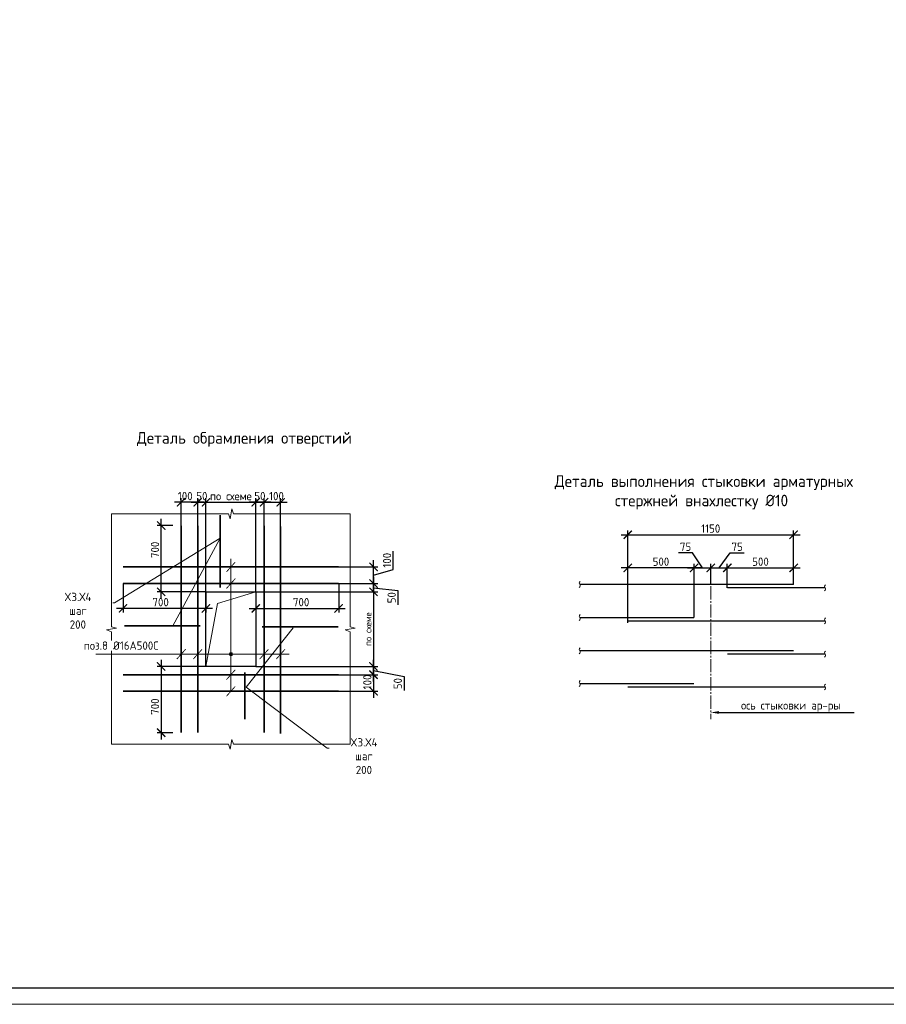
# Model space of a CAD drawing. Header units: millimetres. Extents: x 349531 to 1063351, y -131924 to 96186.
# Tile 80 of 230: x 521486 to 547605, y -77177 to -47477. Entities that reach past the tile are written whole.
import ezdxf
from ezdxf import colors
from ezdxf.entities.mleader import LeaderData, LeaderLine
from ezdxf.math import Vec2, Vec3

# ---------------------------------------------------------------- set-up
doc = ezdxf.new("R2010")
doc.units = ezdxf.units.MM
doc.linetypes.add('______5', pattern=[1100, 800, -100, 100, -100])
for name, color, linetype, lineweight in [('0.20 __', 4, 'Continuous', 20), ('Арматура', 152, 'Continuous', 40), ('Выноски', 20, 'Continuous', 20), ('Оси', 40, '______5', 18), ('подоснова', 151, 'Continuous', 5), ('РАЗМЕРЫ', 1, 'Continuous', 9), ('СТЕНЫ', 3, 'Continuous', 30), ('ТОНКИЕ', 7, 'Continuous', 9), ('Узлы', 7, 'Continuous', 0)]:
    doc.layers.add(name, color=color, linetype=linetype, lineweight=lineweight)
doc.layers.add('ТОЛСТЫЕ_ОСНОВНЫЕ', color=6, linetype='Continuous')
doc.styles.add('GOST-2.304_Type-B', font='GOST_Common.ttf')
doc.styles.add('Украинский', font='isocpeur.ttf', dxfattribs={"oblique": 12})
doc.dimstyles.new('5х', dxfattribs={"dimscale": 100, "dimtxt": 2.5, "dimasz": 2.5, "dimexe": 1.25, "dimexo": 0, "dimtad": 1, "dimdec": 0, "dimlfac": 0.2, "dimtxsty": 'GOST-2.304_Type-B', "dimblk": 'ARCHTICK', "dimcen": 2.5, "dimdle": 2, "dimadec": 0, "dimazin": 2, "dimtfac": 0.75, "dimtdec": 0, "dimtmove": 1, "dimatfit": 3, "dimfxl": 1, "dimtolj": 1, "dimarcsym": 1})

# ---------------------------------------------------------------- blocks, each defined once
blk = doc.blocks.new('*U1397')
at = {"layer": 'ТОЛСТЫЕ_ОСНОВНЫЕ', "color": 6}
blk.add_lwpolyline([(20, 5), (1256, 5), (1256, 589), (20, 589)], close=True, dxfattribs=at)
at = {"layer": 'ТОНКИЕ'}
blk.add_lwpolyline([(0, 0), (1261, 0), (1261, 594), (0, 594)], close=True, dxfattribs=at)
blk = doc.blocks.new('_ArchTick')
at = {"color": 0, "linetype": 'ByBlock', "const_width": 0.15}
blk.add_lwpolyline([(-0.5, -0.5), (0.5, 0.5)], dxfattribs=at)
blk = doc.blocks.new('*D832')
at = {"layer": 'DEFPOINTS', "color": 0, "linetype": 'Continuous', "lineweight": 50, "transparency": 16777216}
for p in [(524600, -64485), (527100, -64735), (524600, -65235)]:
    blk.add_point(p, dxfattribs=at)
at = {"layer": 'РАЗМЕРЫ', "color": 0, "linetype": 'Continuous', "lineweight": -2, "transparency": 16777216}
for p, q in [((524600, -64485), (524600, -65360)), ((527100, -64735), (527100, -65360)), ((527300, -65235), (524400, -65235))]:
    blk.add_line(p, q, dxfattribs=at)
at = {"layer": 'РАЗМЕРЫ', "color": 0, "linetype": 'Continuous', "lineweight": -2, "transparency": 16777216, "xscale": 250, "yscale": 250, "zscale": 250, "rotation": 180}
blk.add_blockref('_ArchTick', (524600, -65235), dxfattribs=at)
at = {"layer": 'РАЗМЕРЫ', "color": 0, "linetype": 'Continuous', "lineweight": -2, "transparency": 16777216, "xscale": 250, "yscale": 250, "zscale": 250}
blk.add_blockref('_ArchTick', (527100, -65235), dxfattribs=at)
at = {"layer": 'РАЗМЕРЫ', "color": 0, "linetype": 'Continuous', "transparency": 16777216, "insert": (525733, -65047), "char_height": 250, "attachment_point": 5, "style": 'GOST-2.304_Type-B'}
blk.add_mtext('\\A1;700', dxfattribs=at)
blk = doc.blocks.new('*D833')
at = {"layer": 'DEFPOINTS', "color": 0, "linetype": 'Continuous', "lineweight": 50, "transparency": 16777216}
for p in [(528600, -64735), (531100, -64485), (531100, -65235)]:
    blk.add_point(p, dxfattribs=at)
at = {"layer": 'РАЗМЕРЫ', "color": 0, "linetype": 'Continuous', "lineweight": -2, "transparency": 16777216}
for p, q in [((528600, -64735), (528600, -65360)), ((531100, -64485), (531100, -65360)), ((528400, -65235), (531300, -65235))]:
    blk.add_line(p, q, dxfattribs=at)
at = {"layer": 'РАЗМЕРЫ', "color": 0, "linetype": 'Continuous', "lineweight": -2, "transparency": 16777216, "xscale": 250, "yscale": 250, "zscale": 250, "rotation": 180}
blk.add_blockref('_ArchTick', (528600, -65235), dxfattribs=at)
at = {"layer": 'РАЗМЕРЫ', "color": 0, "linetype": 'Continuous', "lineweight": -2, "transparency": 16777216, "xscale": 250, "yscale": 250, "zscale": 250}
blk.add_blockref('_ArchTick', (531100, -65235), dxfattribs=at)
at = {"layer": 'РАЗМЕРЫ', "color": 0, "linetype": 'Continuous', "transparency": 16777216, "insert": (529967, -65047), "char_height": 250, "attachment_point": 5, "style": 'GOST-2.304_Type-B'}
blk.add_mtext('\\A1;700', dxfattribs=at)
blk = doc.blocks.new('*D834')
at = {"layer": 'DEFPOINTS', "color": 0, "linetype": 'Continuous', "lineweight": 50, "transparency": 16777216}
for p in [(528600, -62035), (528850, -62735), (528600, -64735)]:
    blk.add_point(p, dxfattribs=at)
at = {"layer": 'РАЗМЕРЫ', "color": 0, "linetype": 'Continuous', "lineweight": -2, "transparency": 16777216}
for p, q in [((529050, -62035), (528400, -62035)), ((528600, -64735), (528600, -61910)), ((528850, -62735), (528850, -61910))]:
    blk.add_line(p, q, dxfattribs=at)
at = {"layer": 'РАЗМЕРЫ', "color": 0, "linetype": 'Continuous', "lineweight": -2, "transparency": 16777216, "xscale": 250, "yscale": 250, "zscale": 250, "rotation": 180}
blk.add_blockref('_ArchTick', (528600, -62035), dxfattribs=at)
at = {"layer": 'РАЗМЕРЫ', "color": 0, "linetype": 'Continuous', "lineweight": -2, "transparency": 16777216, "xscale": 250, "yscale": 250, "zscale": 250}
blk.add_blockref('_ArchTick', (528850, -62035), dxfattribs=at)
at = {"layer": 'РАЗМЕРЫ', "color": 0, "linetype": 'Continuous', "transparency": 16777216, "insert": (528725, -61847), "char_height": 250, "attachment_point": 5, "style": 'GOST-2.304_Type-B'}
blk.add_mtext('\\A1;50', dxfattribs=at)
blk = doc.blocks.new('*D835')
at = {"layer": 'DEFPOINTS', "color": 0, "linetype": 'Continuous', "transparency": 16777216}
for p in [(529350, -62035), (528850, -62735), (529350, -62762)]:
    blk.add_point(p, dxfattribs=at)
at = {"layer": 'РАЗМЕРЫ', "color": 0, "linetype": 'Continuous', "lineweight": -2, "transparency": 16777216}
for p, q in [((528650, -62035), (529550, -62035)), ((528850, -62735), (528850, -61910)), ((529350, -62762), (529350, -61910))]:
    blk.add_line(p, q, dxfattribs=at)
at = {"layer": 'РАЗМЕРЫ', "color": 0, "linetype": 'Continuous', "lineweight": -2, "transparency": 16777216, "xscale": 250, "yscale": 250, "zscale": 250, "rotation": 180}
blk.add_blockref('_ArchTick', (528850, -62035), dxfattribs=at)
at = {"layer": 'РАЗМЕРЫ', "color": 0, "linetype": 'Continuous', "lineweight": -2, "transparency": 16777216, "xscale": 250, "yscale": 250, "zscale": 250}
blk.add_blockref('_ArchTick', (529350, -62035), dxfattribs=at)
at = {"layer": 'РАЗМЕРЫ', "color": 0, "linetype": 'Continuous', "transparency": 16777216, "insert": (529225, -61847), "char_height": 250, "attachment_point": 5, "style": 'GOST-2.304_Type-B'}
blk.add_mtext('\\A1;100', dxfattribs=at)
blk = doc.blocks.new('*D836')
at = {"layer": 'DEFPOINTS', "color": 0, "linetype": 'Continuous', "lineweight": 50, "transparency": 16777216}
for p in [(527100, -62035), (526850, -62735), (527100, -64735)]:
    blk.add_point(p, dxfattribs=at)
at = {"layer": 'РАЗМЕРЫ', "color": 0, "linetype": 'Continuous', "lineweight": -2, "transparency": 16777216}
for p, q in [((526650, -62035), (527300, -62035)), ((526850, -62735), (526850, -61910)), ((527100, -64735), (527100, -61910))]:
    blk.add_line(p, q, dxfattribs=at)
at = {"layer": 'РАЗМЕРЫ', "color": 0, "linetype": 'Continuous', "lineweight": -2, "transparency": 16777216, "xscale": 250, "yscale": 250, "zscale": 250, "rotation": 180}
blk.add_blockref('_ArchTick', (526850, -62035), dxfattribs=at)
at = {"layer": 'РАЗМЕРЫ', "color": 0, "linetype": 'Continuous', "lineweight": -2, "transparency": 16777216, "xscale": 250, "yscale": 250, "zscale": 250}
blk.add_blockref('_ArchTick', (527100, -62035), dxfattribs=at)
at = {"layer": 'РАЗМЕРЫ', "color": 0, "linetype": 'Continuous', "transparency": 16777216, "insert": (526975, -61847), "char_height": 250, "attachment_point": 5, "style": 'GOST-2.304_Type-B'}
blk.add_mtext('\\A1;50', dxfattribs=at)
blk = doc.blocks.new('*D837')
at = {"layer": 'DEFPOINTS', "color": 0, "linetype": 'Continuous', "transparency": 16777216}
for p in [(526350, -62035), (526350, -62760), (526850, -62735)]:
    blk.add_point(p, dxfattribs=at)
at = {"layer": 'РАЗМЕРЫ', "color": 0, "linetype": 'Continuous', "lineweight": -2, "transparency": 16777216}
for p, q in [((527050, -62035), (526150, -62035)), ((526350, -62760), (526350, -61910)), ((526850, -62735), (526850, -61910))]:
    blk.add_line(p, q, dxfattribs=at)
at = {"layer": 'РАЗМЕРЫ', "color": 0, "linetype": 'Continuous', "lineweight": -2, "transparency": 16777216, "xscale": 250, "yscale": 250, "zscale": 250, "rotation": 180}
blk.add_blockref('_ArchTick', (526350, -62035), dxfattribs=at)
at = {"layer": 'РАЗМЕРЫ', "color": 0, "linetype": 'Continuous', "lineweight": -2, "transparency": 16777216, "xscale": 250, "yscale": 250, "zscale": 250}
blk.add_blockref('_ArchTick', (526850, -62035), dxfattribs=at)
at = {"layer": 'РАЗМЕРЫ', "color": 0, "linetype": 'Continuous', "transparency": 16777216, "insert": (526475, -61847), "char_height": 250, "attachment_point": 5, "style": 'GOST-2.304_Type-B'}
blk.add_mtext('\\A1;100', dxfattribs=at)
blk = doc.blocks.new('*D838')
at = {"layer": 'DEFPOINTS', "color": 0, "linetype": 'Continuous', "lineweight": 50, "transparency": 16777216}
for p in [(528600, -64735), (531100, -64485), (532150, -64735)]:
    blk.add_point(p, dxfattribs=at)
at = {"layer": 'РАЗМЕРЫ', "color": 0, "linetype": 'Continuous', "lineweight": -2, "transparency": 16777216}
for p, q in [((532150, -64285), (532150, -64935)), ((528600, -64735), (532275, -64735)), ((531100, -64485), (532275, -64485)), ((532150, -64610), (532883, -64700)), ((532883, -64700), (532883, -65125))]:
    blk.add_line(p, q, dxfattribs=at)
at = {"layer": 'РАЗМЕРЫ', "color": 0, "linetype": 'Continuous', "lineweight": -2, "transparency": 16777216, "xscale": 250, "yscale": 250, "zscale": 250}
for p, rotation in [((532150, -64485), 90), ((532150, -64735), 270)]:
    blk.add_blockref('_ArchTick', p, dxfattribs=dict(at, rotation=rotation))
at = {"layer": 'РАЗМЕРЫ', "color": 0, "linetype": 'Continuous', "transparency": 16777216, "insert": (532696, -64912), "char_height": 250, "attachment_point": 5, "rotation": 90, "style": 'GOST-2.304_Type-B'}
blk.add_mtext('\\A1;50', dxfattribs=at)
blk = doc.blocks.new('*D839')
at = {"layer": 'DEFPOINTS', "color": 0, "linetype": 'Continuous', "lineweight": 50, "transparency": 16777216}
for p in [(531100, -63985), (532150, -63985), (531100, -64485)]:
    blk.add_point(p, dxfattribs=at)
at = {"layer": 'РАЗМЕРЫ', "color": 0, "linetype": 'Continuous', "lineweight": -2, "transparency": 16777216}
for p, q in [((532744, -64057), (532744, -63507)), ((532150, -64685), (532150, -63785)), ((531100, -63985), (532275, -63985)), ((532150, -64235), (532744, -64057)), ((531100, -64485), (532275, -64485))]:
    blk.add_line(p, q, dxfattribs=at)
at = {"layer": 'РАЗМЕРЫ', "color": 0, "linetype": 'Continuous', "lineweight": -2, "transparency": 16777216, "xscale": 250, "yscale": 250, "zscale": 250}
for p, rotation in [((532150, -63985), 90), ((532150, -64485), 270)]:
    blk.add_blockref('_ArchTick', p, dxfattribs=dict(at, rotation=rotation))
at = {"layer": 'РАЗМЕРЫ', "color": 0, "linetype": 'Continuous', "transparency": 16777216, "insert": (532556, -63782), "char_height": 250, "attachment_point": 5, "rotation": 90, "style": 'GOST-2.304_Type-B'}
blk.add_mtext('\\A1;100', dxfattribs=at)
blk = doc.blocks.new('*D840')
at = {"layer": 'DEFPOINTS', "color": 0, "linetype": 'Continuous', "lineweight": 50, "transparency": 16777216}
for p in [(531100, -67235), (531100, -67735), (532150, -67735)]:
    blk.add_point(p, dxfattribs=at)
at = {"layer": 'РАЗМЕРЫ', "color": 0, "linetype": 'Continuous', "lineweight": -2, "transparency": 16777216}
for p, q in [((532150, -67035), (532150, -67935)), ((531100, -67235), (532275, -67235)), ((531100, -67735), (532275, -67735))]:
    blk.add_line(p, q, dxfattribs=at)
at = {"layer": 'РАЗМЕРЫ', "color": 0, "linetype": 'Continuous', "lineweight": -2, "transparency": 16777216, "xscale": 250, "yscale": 250, "zscale": 250}
for p, rotation in [((532150, -67235), 90), ((532150, -67735), 270)]:
    blk.add_blockref('_ArchTick', p, dxfattribs=dict(at, rotation=rotation))
at = {"layer": 'РАЗМЕРЫ', "color": 0, "linetype": 'Continuous', "transparency": 16777216, "insert": (531963, -67454), "char_height": 250, "attachment_point": 5, "rotation": 90, "style": 'GOST-2.304_Type-B'}
blk.add_mtext('\\A1;100', dxfattribs=at)
blk = doc.blocks.new('*D841')
at = {"layer": 'DEFPOINTS', "color": 0, "linetype": 'Continuous', "lineweight": 50, "transparency": 16777216}
for p in [(528600, -62035), (527100, -64735), (528600, -64735)]:
    blk.add_point(p, dxfattribs=at)
at = {"layer": 'РАЗМЕРЫ', "color": 0, "linetype": 'Continuous', "lineweight": -2, "transparency": 16777216}
for p, q in [((526900, -62035), (528800, -62035)), ((527100, -64735), (527100, -61910)), ((528600, -64735), (528600, -61910))]:
    blk.add_line(p, q, dxfattribs=at)
at = {"layer": 'РАЗМЕРЫ', "color": 0, "linetype": 'Continuous', "lineweight": -2, "transparency": 16777216, "xscale": 250, "yscale": 250, "zscale": 250, "rotation": 180}
blk.add_blockref('_ArchTick', (527100, -62035), dxfattribs=at)
at = {"layer": 'РАЗМЕРЫ', "color": 0, "linetype": 'Continuous', "lineweight": -2, "transparency": 16777216, "xscale": 250, "yscale": 250, "zscale": 250}
blk.add_blockref('_ArchTick', (528600, -62035), dxfattribs=at)
at = {"layer": 'РАЗМЕРЫ', "color": 0, "linetype": 'Continuous', "transparency": 16777216, "insert": (527850, -61847), "char_height": 250, "attachment_point": 5, "style": 'GOST-2.304_Type-B'}
blk.add_mtext('\\A1;по схеме', dxfattribs=at)
blk = doc.blocks.new('*D842')
at = {"layer": 'DEFPOINTS', "color": 0, "linetype": 'Continuous', "lineweight": 50, "transparency": 16777216}
for p in [(528600, -66985), (532150, -66985), (531100, -67235)]:
    blk.add_point(p, dxfattribs=at)
at = {"layer": 'РАЗМЕРЫ', "color": 0, "linetype": 'Continuous', "lineweight": -2, "transparency": 16777216}
for p, q in [((532150, -67435), (532150, -66785)), ((528600, -66985), (532275, -66985)), ((532150, -67110), (533069, -67291)), ((531100, -67235), (532275, -67235)), ((533069, -67291), (533069, -67716))]:
    blk.add_line(p, q, dxfattribs=at)
at = {"layer": 'РАЗМЕРЫ', "color": 0, "linetype": 'Continuous', "lineweight": -2, "transparency": 16777216, "xscale": 250, "yscale": 250, "zscale": 250}
for p, rotation in [((532150, -66985), 90), ((532150, -67235), 270)]:
    blk.add_blockref('_ArchTick', p, dxfattribs=dict(at, rotation=rotation))
at = {"layer": 'РАЗМЕРЫ', "color": 0, "linetype": 'Continuous', "transparency": 16777216, "insert": (532882, -67504), "char_height": 250, "attachment_point": 5, "rotation": 90, "style": 'GOST-2.304_Type-B'}
blk.add_mtext('\\A1;50', dxfattribs=at)
blk = doc.blocks.new('*D843')
at = {"layer": 'DEFPOINTS', "color": 0, "linetype": 'Continuous', "lineweight": 50, "transparency": 16777216}
for p in [(528600, -64735), (528600, -66985), (532150, -66985)]:
    blk.add_point(p, dxfattribs=at)
at = {"layer": 'РАЗМЕРЫ', "color": 0, "linetype": 'Continuous', "lineweight": -2, "transparency": 16777216}
for p, q in [((528600, -64735), (532275, -64735)), ((532150, -64535), (532150, -67185)), ((528600, -66985), (532275, -66985))]:
    blk.add_line(p, q, dxfattribs=at)
at = {"layer": 'РАЗМЕРЫ', "color": 0, "linetype": 'Continuous', "lineweight": -2, "transparency": 16777216, "xscale": 250, "yscale": 250, "zscale": 250}
for p, rotation in [((532150, -64735), 90), ((532150, -66985), 270)]:
    blk.add_blockref('_ArchTick', p, dxfattribs=dict(at, rotation=rotation))
at = {"layer": 'РАЗМЕРЫ', "color": 0, "linetype": 'Continuous', "transparency": 16777216, "insert": (531988, -65860), "char_height": 250, "attachment_point": 5, "rotation": 90, "style": 'GOST-2.304_Type-B'}
blk.add_mtext('\\A1;{\\H0.8x;по схеме}', dxfattribs=at)
blk = doc.blocks.new('*D844')
at = {"layer": 'DEFPOINTS', "color": 0, "linetype": 'Continuous', "lineweight": 50, "transparency": 16777216}
for p in [(525750, -62735), (526100, -62735), (527100, -64735)]:
    blk.add_point(p, dxfattribs=at)
at = {"layer": 'РАЗМЕРЫ', "color": 0, "linetype": 'Continuous', "lineweight": -2, "transparency": 16777216}
for p, q in [((525750, -64935), (525750, -62535)), ((526100, -62735), (525625, -62735)), ((527100, -64735), (525625, -64735))]:
    blk.add_line(p, q, dxfattribs=at)
at = {"layer": 'РАЗМЕРЫ', "color": 0, "linetype": 'Continuous', "lineweight": -2, "transparency": 16777216, "xscale": 250, "yscale": 250, "zscale": 250}
for p, rotation in [((525750, -62735), 90), ((525750, -64735), 270)]:
    blk.add_blockref('_ArchTick', p, dxfattribs=dict(at, rotation=rotation))
at = {"layer": 'РАЗМЕРЫ', "color": 0, "linetype": 'Continuous', "transparency": 16777216, "insert": (525563, -63469), "char_height": 250, "attachment_point": 5, "rotation": 90, "style": 'GOST-2.304_Type-B'}
blk.add_mtext('\\A1;700', dxfattribs=at)
blk = doc.blocks.new('*D845')
at = {"layer": 'DEFPOINTS', "color": 0, "linetype": 'Continuous', "lineweight": 50, "transparency": 16777216}
for p in [(527100, -66985), (525750, -68985), (526100, -68985)]:
    blk.add_point(p, dxfattribs=at)
at = {"layer": 'РАЗМЕРЫ', "color": 0, "linetype": 'Continuous', "lineweight": -2, "transparency": 16777216}
for p, q in [((525750, -66785), (525750, -69185)), ((527100, -66985), (525625, -66985)), ((526100, -68985), (525625, -68985))]:
    blk.add_line(p, q, dxfattribs=at)
at = {"layer": 'РАЗМЕРЫ', "color": 0, "linetype": 'Continuous', "lineweight": -2, "transparency": 16777216, "xscale": 250, "yscale": 250, "zscale": 250}
for p, rotation in [((525750, -66985), 90), ((525750, -68985), 270)]:
    blk.add_blockref('_ArchTick', p, dxfattribs=dict(at, rotation=rotation))
at = {"layer": 'РАЗМЕРЫ', "color": 0, "linetype": 'Continuous', "transparency": 16777216, "insert": (525563, -68197), "char_height": 250, "attachment_point": 5, "rotation": 90, "style": 'GOST-2.304_Type-B'}
blk.add_mtext('\\A1;700', dxfattribs=at)
blk = doc.blocks.new('*D1532')
at = {"layer": 'DEFPOINTS', "color": 0, "linetype": 'Continuous', "lineweight": 50, "transparency": 16777216}
for p in [(544813, -63013), (544813, -63957), (539813, -65666)]:
    blk.add_point(p, dxfattribs=at)
at = {"layer": 'РАЗМЕРЫ', "color": 0, "linetype": 'Continuous', "lineweight": -2, "transparency": 16777216}
for p, q in [((539813, -65666), (539813, -62888)), ((544813, -63957), (544813, -62888)), ((539613, -63013), (545013, -63013))]:
    blk.add_line(p, q, dxfattribs=at)
at = {"layer": 'РАЗМЕРЫ', "color": 0, "linetype": 'Continuous', "lineweight": -2, "transparency": 16777216, "xscale": 250, "yscale": 250, "zscale": 250, "rotation": 180}
blk.add_blockref('_ArchTick', (539813, -63013), dxfattribs=at)
at = {"layer": 'РАЗМЕРЫ', "color": 0, "linetype": 'Continuous', "lineweight": -2, "transparency": 16777216, "xscale": 250, "yscale": 250, "zscale": 250}
blk.add_blockref('_ArchTick', (544813, -63013), dxfattribs=at)
at = {"layer": 'РАЗМЕРЫ', "color": 0, "linetype": 'Continuous', "transparency": 16777216, "insert": (542313, -62826), "char_height": 250, "attachment_point": 5, "style": 'GOST-2.304_Type-B'}
blk.add_mtext('\\A1;1150', dxfattribs=at)
blk = doc.blocks.new('*D1533')
at = {"layer": 'DEFPOINTS', "color": 0, "linetype": 'Continuous', "lineweight": 50, "transparency": 16777216}
for p in [(539813, -64013), (539813, -64513), (541813, -65513)]:
    blk.add_point(p, dxfattribs=at)
at = {"layer": 'РАЗМЕРЫ', "color": 0, "linetype": 'Continuous', "lineweight": -2, "transparency": 16777216}
for p, q in [((542013, -64013), (539613, -64013)), ((539813, -64513), (539813, -63888)), ((541813, -65513), (541813, -63888))]:
    blk.add_line(p, q, dxfattribs=at)
at = {"layer": 'РАЗМЕРЫ', "color": 0, "linetype": 'Continuous', "lineweight": -2, "transparency": 16777216, "xscale": 250, "yscale": 250, "zscale": 250, "rotation": 180}
blk.add_blockref('_ArchTick', (539813, -64013), dxfattribs=at)
at = {"layer": 'РАЗМЕРЫ', "color": 0, "linetype": 'Continuous', "lineweight": -2, "transparency": 16777216, "xscale": 250, "yscale": 250, "zscale": 250}
blk.add_blockref('_ArchTick', (541813, -64013), dxfattribs=at)
at = {"layer": 'РАЗМЕРЫ', "color": 0, "linetype": 'Continuous', "transparency": 16777216, "insert": (540813, -63826), "char_height": 250, "attachment_point": 5, "style": 'GOST-2.304_Type-B'}
blk.add_mtext('\\A1;500', dxfattribs=at)
blk = doc.blocks.new('*D1534')
at = {"layer": 'DEFPOINTS', "color": 0, "linetype": 'Continuous', "lineweight": 50, "transparency": 16777216}
for p in [(544813, -64013), (542813, -64614), (544813, -64513)]:
    blk.add_point(p, dxfattribs=at)
at = {"layer": 'РАЗМЕРЫ', "color": 0, "linetype": 'Continuous', "lineweight": -2, "transparency": 16777216}
for p, q in [((542613, -64013), (545013, -64013)), ((542813, -64614), (542813, -63888)), ((544813, -64513), (544813, -63888))]:
    blk.add_line(p, q, dxfattribs=at)
at = {"layer": 'РАЗМЕРЫ', "color": 0, "linetype": 'Continuous', "lineweight": -2, "transparency": 16777216, "xscale": 250, "yscale": 250, "zscale": 250, "rotation": 180}
blk.add_blockref('_ArchTick', (542813, -64013), dxfattribs=at)
at = {"layer": 'РАЗМЕРЫ', "color": 0, "linetype": 'Continuous', "lineweight": -2, "transparency": 16777216, "xscale": 250, "yscale": 250, "zscale": 250}
blk.add_blockref('_ArchTick', (544813, -64013), dxfattribs=at)
at = {"layer": 'РАЗМЕРЫ', "color": 0, "linetype": 'Continuous', "transparency": 16777216, "insert": (543813, -63826), "char_height": 250, "attachment_point": 5, "style": 'GOST-2.304_Type-B'}
blk.add_mtext('\\A1;500', dxfattribs=at)
blk = doc.blocks.new('*D1535')
at = {"layer": 'DEFPOINTS', "color": 0, "linetype": 'Continuous', "lineweight": 50, "transparency": 16777216}
for p in [(542313, -64013), (541813, -64597), (542313, -64513)]:
    blk.add_point(p, dxfattribs=at)
at = {"layer": 'РАЗМЕРЫ', "color": 0, "linetype": 'Continuous', "lineweight": -2, "transparency": 16777216}
for p, q in [((541767, -63563), (541343, -63563)), ((542063, -64013), (541767, -63563)), ((541613, -64013), (542513, -64013)), ((541813, -64597), (541813, -63888)), ((542313, -64513), (542313, -63888))]:
    blk.add_line(p, q, dxfattribs=at)
at = {"layer": 'РАЗМЕРЫ', "color": 0, "linetype": 'Continuous', "lineweight": -2, "transparency": 16777216, "xscale": 250, "yscale": 250, "zscale": 250, "rotation": 180}
blk.add_blockref('_ArchTick', (541813, -64013), dxfattribs=at)
at = {"layer": 'РАЗМЕРЫ', "color": 0, "linetype": 'Continuous', "lineweight": -2, "transparency": 16777216, "xscale": 250, "yscale": 250, "zscale": 250}
blk.add_blockref('_ArchTick', (542313, -64013), dxfattribs=at)
at = {"layer": 'РАЗМЕРЫ', "color": 0, "linetype": 'Continuous', "transparency": 16777216, "insert": (541555, -63376), "char_height": 250, "attachment_point": 5, "style": 'GOST-2.304_Type-B'}
blk.add_mtext('\\A1;75', dxfattribs=at)
blk = doc.blocks.new('*D1536')
at = {"layer": 'DEFPOINTS', "color": 0, "linetype": 'Continuous', "lineweight": 50, "transparency": 16777216}
for p in [(542813, -64013), (542313, -64513), (542813, -64597)]:
    blk.add_point(p, dxfattribs=at)
at = {"layer": 'РАЗМЕРЫ', "color": 0, "linetype": 'Continuous', "lineweight": -2, "transparency": 16777216}
for p, q in [((542563, -64013), (542898, -63563)), ((542898, -63563), (543322, -63563)), ((542113, -64013), (543013, -64013)), ((542313, -64513), (542313, -63888)), ((542813, -64597), (542813, -63888))]:
    blk.add_line(p, q, dxfattribs=at)
at = {"layer": 'РАЗМЕРЫ', "color": 0, "linetype": 'Continuous', "lineweight": -2, "transparency": 16777216, "xscale": 250, "yscale": 250, "zscale": 250, "rotation": 180}
blk.add_blockref('_ArchTick', (542313, -64013), dxfattribs=at)
at = {"layer": 'РАЗМЕРЫ', "color": 0, "linetype": 'Continuous', "lineweight": -2, "transparency": 16777216, "xscale": 250, "yscale": 250, "zscale": 250}
blk.add_blockref('_ArchTick', (542813, -64013), dxfattribs=at)
at = {"layer": 'РАЗМЕРЫ', "color": 0, "linetype": 'Continuous', "transparency": 16777216, "insert": (543110, -63376), "char_height": 250, "attachment_point": 5, "style": 'GOST-2.304_Type-B'}
blk.add_mtext('\\A1;75', dxfattribs=at)
blk = doc.blocks.new('_None')

msp = doc.modelspace()

# ---------------------------------------------------------------- hatches: boundary and pattern name
at = {"layer": 'РАЗМЕРЫ'}
h = msp.add_hatch(color=2, dxfattribs=at)
h.dxf.hatch_style = 1
h.paths.add_polyline_path([(527850.1, -66565.4), (527850.1, -66615.4), (527900.1, -66615.4, 0.4142136)])
h.paths.add_polyline_path([(527900.1, -66615.4), (527850.1, -66615.4), (527850.1, -66665.4, 0.4142136)])
h.paths.add_polyline_path([(527850.1, -66615.4), (527800.1, -66615.4, 0.4142136), (527850.1, -66665.4)])
h.paths.add_polyline_path([(527850.1, -66565.4, 0.4142136), (527800.1, -66615.4), (527850.1, -66615.4)])

# ---------------------------------------------------------------- linework, layer by layer
at = {"layer": '0.20 __', "color": 2}
for points in [[(538377.4, -64423.3), (538349.9, -64468.3), (538377.4, -64558.3), (538349.9, -64603.3)], [(545772.6, -64524.2), (545745.1, -64569.2), (545772.6, -64659.2), (545745.1, -64704.2)], [(538377.4, -65423.3), (538349.9, -65468.3), (538377.4, -65558.3), (538349.9, -65603.3)], [(545772.6, -65524.2), (545745.1, -65569.2), (545772.6, -65659.2), (545745.1, -65704.2)], [(538377.4, -66423.3), (538349.9, -66468.3), (538377.4, -66558.3), (538349.9, -66603.3)], [(545772.6, -66524.2), (545745.1, -66569.2), (545772.6, -66659.2), (545745.1, -66704.2)], [(538377.4, -67414.8), (538349.9, -67459.8), (538377.4, -67549.8), (538349.9, -67594.8)], [(545772.6, -67515.8), (545745.1, -67560.8), (545772.6, -67650.8), (545745.1, -67695.8)]]:
    msp.add_spline(points, degree=3, dxfattribs=at)
at = {"layer": 'Арматура'}
for points, const_width in [([(527524.1, -64609.7), (527524.1, -62421.2)], 50), ([(526350.1, -68984.8), (526350.1, -62734.8)], 50), ([(526850.1, -68984.8), (526850.1, -62734.8)], 50), ([(528850.1, -68984.8), (528850.1, -62734.8)], 50), ([(529350.1, -69012), (529350.1, -62762)], 50), ([(531100.1, -63984.8), (524600.1, -63984.8)], 50), ([(531100.1, -64484.8), (524600.1, -64484.8)], 50), ([(538363.6, -64513.3), (544813, -64513.3)], 40), ([(542813, -64614.2), (545758.9, -64614.2)], 40), ([(538363.6, -65513.3), (541813, -65513.3)], 40), ([(539813, -65614.2), (545758.9, -65614.2)], 40), ([(524636.5, -65756.3), (526931.5, -65756.3)], 50), ([(528790.6, -65793.8), (531085.7, -65793.8)], 50), ([(538363.6, -66513.3), (544813, -66513.3)], 40), ([(542813, -66614.2), (545758.9, -66614.2)], 40), ([(531100.1, -67234.8), (524600.1, -67234.8)], 50), ([(528268.8, -67168.4), (528268.8, -68585)], 50), ([(531100.1, -67734.8), (524600.1, -67734.8)], 50), ([(538363.6, -67504.8), (541813, -67504.8)], 40), ([(539813, -67605.8), (545758.9, -67605.8)], 40)]:
    msp.add_lwpolyline(points, dxfattribs=dict(at, const_width=const_width))
at = {"layer": 'Выноски', "ltscale": 0.1}
for p, q in [((527850.1, -63734.8), (527850.1, -67734.8)), ((527450.1, -65084.8), (528600.1, -64734.8)), ((527100.1, -66984.8), (527450.1, -65084.8)), ((523781.4, -66615.4), (529609.7, -66615.4))]:
    msp.add_line(p, q, dxfattribs=at)
at = {"layer": 'Выноски', "ltscale": 0.1, "const_width": 25}
for points in [[(527983.3, -63835.5), (527717, -64134)], [(527983.3, -64335.5), (527717, -64634)], [(526486.3, -66466.1), (526220.1, -66764.6)], [(526983.3, -66466.1), (526717, -66764.6)], [(528983.3, -66466.1), (528717, -66764.6)], [(529483.3, -66466.1), (529217, -66764.6)], [(527983.3, -67085.5), (527717, -67384)], [(527983.3, -67585.5), (527717, -67884)]]:
    msp.add_lwpolyline(points, dxfattribs=at)
at = {"layer": 'Выноски'}
msp.add_circle((527850.1, -66615.4), 50, dxfattribs=at)
at = {"layer": 'Оси', "lineweight": 0, "ltscale": 0.5}
msp.add_line((542313, -64013.3), (542313, -68572.7), dxfattribs=at)
at = {"layer": 'РАЗМЕРЫ'}
for points in [[(531450.1, -62384.8), (527927.6, -62384.8), (527875.1, -62234.8), (527825.1, -62534.8), (527778, -62384.8), (524250.1, -62384.8)], [(524250.1, -69334.8), (524250.1, -65937.2), (524100.1, -65884.8), (524400.1, -65834.8), (524250.1, -65787.7), (524250.1, -62384.8)], [(531450.1, -62384.8), (531450.1, -65787.7), (531600.1, -65834.8), (531300.1, -65884.8), (531450.1, -65937.2), (531450.1, -69334.8)], [(531450.1, -69334.8), (527927.6, -69334.8), (527875.1, -69184.8), (527825.1, -69484.8), (527778, -69334.8), (524250.1, -69334.8)]]:
    msp.add_lwpolyline(points, dxfattribs=at)
at = {"layer": 'СТЕНЫ'}
msp.add_lwpolyline([(527100.1, -64734.8), (528600.1, -64734.8), (528600.1, -66984.8), (527100.1, -66984.8)], close=True, dxfattribs=at)

# ---------------------------------------------------------------- block references
at = {"xscale": 100, "yscale": 100, "zscale": 100}
msp.add_blockref('*U1397', (518847.3, -77177.1, 3100), dxfattribs=at)

# ---------------------------------------------------------------- texts
at = {"layer": 'Узлы', "color": 80, "linetype": 'Continuous', "lineweight": 0, "width": 10464.96, "attachment_point": 5, "style": 'GOST-2.304_Type-B'}
for s, insert, char_height in [('Деталь обрамления отверстий', (528256.9, -60139.2), 350), ('\\pxi0.391,qc;Деталь выполнения стыковки арматурных стержней внахлестку %%C10', (542036.8, -61736.5), 350), ('ось стыковки ар-ры', (544731.7, -68194.5), 250)]:
    msp.add_mtext(s, dxfattribs=dict(at, insert=insert, char_height=char_height))

# ---------------------------------------------------------------- dimensions: what is measured, and where the dimension line sits
at = {"layer": 'РАЗМЕРЫ', "linetype": 'Continuous'}
for base, p1, p2, text, picture, middle in [((528600.1, -62034.8), (527100.1, -64734.8), (528600.1, -64734.8), 'по схеме', '*D841', (527850.1, -62034.8)), ((526350.1, -62034.8), (526850.1, -62734.8), (526350.1, -62760.3), '100', '*D837', (526475.1, -62034.8)), ((529350.1, -62034.8), (528850.1, -62734.8), (529350.1, -62762), '100', '*D835', (529225.1, -62034.8)), ((542313, -64013.3), (541813, -64597.2), (542313, -64513.3), '75', '*D1535', (541704.2, -63563.3)), ((542813, -64013.3), (542313, -64513.3), (542813, -64597.2), '75', '*D1536', (542960.2, -63563.3)), ((539813, -64013.3), (541813, -65513.3), (539813, -64513.3), '500', '*D1533', (540813, -64013.3)), ((544813, -64013.3), (542813, -64614.2), (544813, -64513.3), '500', '*D1534', (543813, -64013.3)), ((524600.1, -65234.8), (527100.1, -64734.8), (524600.1, -64484.8), '700', '*D832', (525733.3, -65234.8))]:
    dim = msp.add_linear_dim(base=base, p1=p1, p2=p2, text=text, dimstyle='5х', dxfattribs=at)
    dim.commit()
    dim.dimension.update_dxf_attribs({"geometry": picture, "text_midpoint": middle, "dimtype": 160})
for base, p1, p2, picture, middle in [((527100.1, -62034.8), (526850.1, -62734.8), (527100.1, -64734.8), '*D836', (526975.1, -62034.8)), ((528600.1, -62034.8), (528850.1, -62734.8), (528600.1, -64734.8), '*D834', (528725.1, -62034.8))]:
    dim = msp.add_linear_dim(base=base, p1=p1, p2=p2, dimstyle='5х', dxfattribs=at)
    dim.commit()
    dim.dimension.update_dxf_attribs({"geometry": picture, "text_midpoint": middle, "dimtype": 160})
for base, p1, p2, angle, text, picture, middle in [((525750.1, -62734.8), (527100.1, -64734.8), (526100.1, -62734.8), 90, '700', '*D844', (525750.1, -63468.6)), ((531100.1, -65234.8), (528600.1, -64734.8), (531100.1, -64484.8), 180, '700', '*D833', (529967, -65234.8)), ((525750.1, -68984.8), (527100.1, -66984.8), (526100.1, -68984.8), 270, '700', '*D845', (525750.1, -68197.5)), ((532150.1, -67734.8), (531100.1, -67234.8), (531100.1, -67734.8), 270, '100', '*D840', (532150.1, -67453.9))]:
    dim = msp.add_linear_dim(base=base, p1=p1, p2=p2, angle=angle, text=text, dimstyle='5х', dxfattribs=at)
    dim.commit()
    dim.dimension.update_dxf_attribs({"geometry": picture, "text_midpoint": middle, "dimtype": 160})
dim = msp.add_linear_dim(base=(544813, -63013.3), p1=(539813, -65665.5), p2=(544813, -63956.8), text='1150', dimstyle='5х', dxfattribs=at)
dim.commit()
dim.dimension.update_dxf_attribs({"geometry": '*D1532', "text_midpoint": (542313, -62825.8)})
for base, p1, p2, text, picture, middle in [((532150.1, -63984.8), (531100.1, -64484.8), (531100.1, -63984.8), '100', '*D839', (532556.4, -63994.1)), ((532150.1, -66984.8), (528600.1, -64734.8), (528600.1, -66984.8), '{\\H0.8x;по схеме}', '*D843', (531987.6, -65859.8))]:
    dim = msp.add_linear_dim(base=base, p1=p1, p2=p2, angle=90, text=text, dimstyle='5х', dxfattribs=at)
    dim.commit()
    dim.dimension.update_dxf_attribs({"geometry": picture, "text_midpoint": middle})
for base, p1, p2, angle, picture, middle in [((532150.1, -64734.8), (531100.1, -64484.8), (528600.1, -64734.8), 90, '*D838', (532883, -64762.3)), ((532150.1, -66984.8), (531100.1, -67234.8), (528600.1, -66984.8), 270, '*D842', (533069.4, -67353.7))]:
    dim = msp.add_linear_dim(base=base, p1=p1, p2=p2, angle=angle, dimstyle='5х', dxfattribs=at)
    dim.commit()
    dim.dimension.update_dxf_attribs({"geometry": picture, "text_midpoint": middle, "dimtype": 160})

# ---------------------------------------------------------------- leaders
at = {"layer": 'Выноски', "ltscale": 0.1}
ml = msp.add_multileader_mtext('Standard', dxfattribs=at)
ml.set_content('', color=256, style='Украинский')
ml.set_leader_properties()
ml.build(insert=Vec2(0, 0))
ml.multileader.update_dxf_attribs({"text_right_attachment_type": 6, "arrow_head_size": 250})
ctx = ml.context
ctx.base_point, ctx.char_height, ctx.arrow_head_size, ctx.landing_gap_size, ctx.plane_origin = Vec3(546632.2, -68374.3), 0.18, 250, 0.09, Vec3(544053, -71526.1)
ctx.right_attachment = 6
notes = []
notes.append((ctx, [(1, (1, 1, 0), (543063, -68374.3), (1, 0), 3569.2, [(0, [(542313, -68374.3)], 0, [])])]))
ctx.mtext.insert, ctx.mtext.flow_direction = Vec3(546632.3, -68374.2), 5
at = {"layer": 'подоснова'}
ml = msp.add_multileader_mtext('Standard', dxfattribs=at)
ml.set_content('X3.Х4 шаг 200', color=256, style='GOST-2.304_Type-B')
ml.set_leader_properties(color=256, linetype='ByLayer', lineweight=15)
ml.set_arrow_properties(name='NONE')
ml.build(insert=Vec2(0, 0))
ml.multileader.update_dxf_attribs({"text_left_attachment_type": 6, "text_right_attachment_type": 6, "dogleg_length": 10, "arrow_head_size": 18})
ctx = ml.context
ctx.base_point, ctx.char_height, ctx.arrow_head_size, ctx.landing_gap_size, ctx.plane_origin = Vec3(522145.4, -65063.2), 250, 18, 20, Vec3(525618.4, -64691.6)
ctx.left_attachment, ctx.right_attachment, ctx.text_align_type = 6, 6, 1
notes.append((ctx, [(1, (1, 1, 0), (524341.6, -65063.2), (-1, 0), 10, [(1, [(526089.2, -65785), (527524.1, -63120.9)], 0, [])])]))
ctx.mtext.insert, ctx.mtext.width, ctx.mtext.alignment, ctx.mtext.flow_direction = Vec3(523238.5, -64763.2), 22.898, 2, 5
ml = msp.add_multileader_mtext('Standard', dxfattribs=at)
ml.set_content('X3.Х4 шаг 200', color=256, style='GOST-2.304_Type-B')
ml.set_leader_properties(color=256, linetype='ByLayer', lineweight=15)
ml.set_arrow_properties(name='NONE')
ml.build(insert=Vec2(0, 0))
ml.multileader.update_dxf_attribs({"text_left_attachment_type": 6, "text_right_attachment_type": 6, "dogleg_length": 10, "arrow_head_size": 18})
ctx = ml.context
ctx.base_point, ctx.char_height, ctx.arrow_head_size, ctx.landing_gap_size, ctx.plane_origin = Vec3(530767.1, -69449.7), 250, 18, 20, Vec3(529772.6, -64729.2)
ctx.left_attachment, ctx.right_attachment, ctx.text_align_type = 6, 6, 1
notes.append((ctx, [(0, (1, 1, 0), (530757.1, -69449.7), (1, 0), 10, [(1, [(529723.8, -65822.5), (528311.9, -67611.9)], 0, [])])]))
ctx.mtext.insert, ctx.mtext.width, ctx.mtext.alignment, ctx.mtext.flow_direction = Vec3(531860.2, -69149.7), 22.898, 2, 5
for ctx, leaders in notes:
    for number, flags, end, landing, length, lines in leaders:
        leader = LeaderData()
        leader.index, (leader.has_last_leader_line, leader.has_dogleg_vector, leader.attachment_direction) = number, flags
        leader.last_leader_point, leader.dogleg_vector, leader.dogleg_length = Vec3(end), Vec3(landing), length
        for number, points, colour, breaks in lines:
            line = LeaderLine()
            line.index, line.vertices, line.color, line.breaks = number, Vec3.list(points), colors.encode_raw_color(colour), breaks
            leader.lines.append(line)
        ctx.leaders.append(leader)

# ---------------------------------------------------------------- next in the draw order: texts
at = {"layer": 'подоснова', "color": 4, "ltscale": 0.3, "insert": (523416.9, -66231.7), "char_height": 250, "width": 2433.684, "attachment_point": 1, "style": 'GOST-2.304_Type-B', "bg_fill": 3, "box_fill_scale": 1.1, "bg_fill_color": 256, "bg_fill_transparency": 0}
msp.add_mtext('поз.8 %%C16А500С', dxfattribs=at)

doc.saveas('drawing.dxf')
